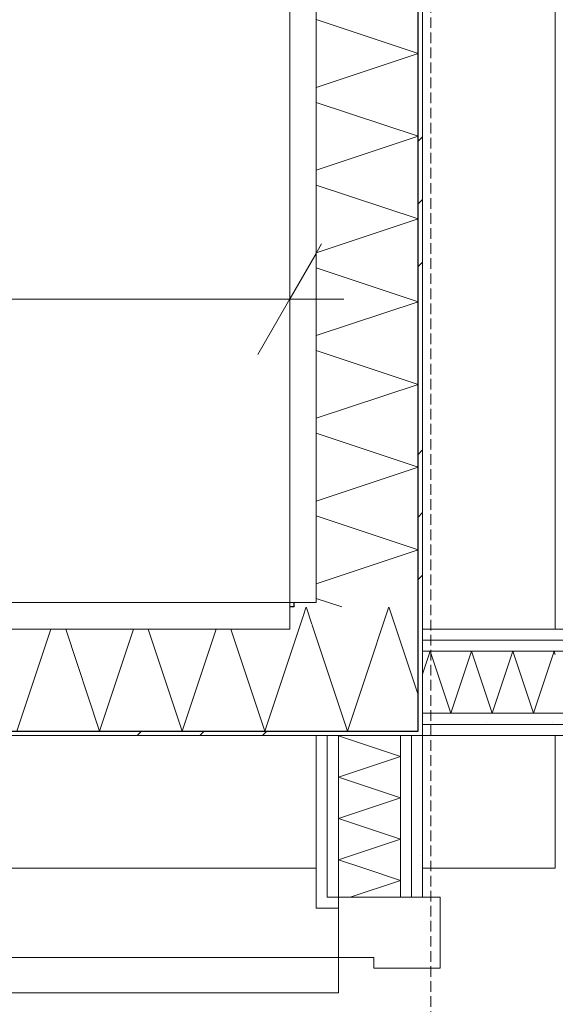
# Model space of a CAD drawing. Extents: x -7314 to 11761, y 144 to 9383.
# Tile 107 of 193: x 1988 to 2048, y 7878 to 7989. Entities that reach past the tile are written whole.
import ezdxf
from ezdxf.xclip import XClip

# ---------------------------------------------------------------- set-up
doc = ezdxf.new("R2010")
doc.units = 0
doc.header["$MEASUREMENT"] = 0
doc.header["$XCLIPFRAME"] = 0
doc.linetypes.add('Krawędzie ukryte', pattern=[68, 48, -20])
doc.linetypes.add('Wipeout_Contour', pattern=[20000, 0, -20000])
for name, color, linetype in [('FORMA - Arch 01 - 220-A Ściany', 7, 'Continuous'), ('FORMA - Arch 01 - 410-K Osie', 7, 'Continuous'), ('FORMA - Arch 02 - Strefy', 7, 'Continuous'), ('FORMA - Arch 02 - Ściany zewnętrzne', 7, 'Continuous'), ('FORMA - Arch 04 - Wymiary ogólne', 7, 'Continuous')]:
    doc.layers.add(name, color=color, linetype=linetype)
doc.styles.add('STYL_AUTOMATYCZNY_2', font='arial.ttf')
pattern_1 = [(45, (4185.3, -5972.398), (-17.67767, 17.67767), []), (45, (4181.764, -5968.863), (-17.67767, 17.67767), []), (45, (4178.229, -5965.327), (-17.67767, 17.67767), [])]
pattern_2 = [(0, (4185.3, -5972.398), (0, 7.5), [0, -7.5])]

# ---------------------------------------------------------------- blocks, each defined once
blk = doc.blocks.new('*X26')
at = {"layer": 'FORMA - Arch 01 - 220-A Ściany', "color": 7, "linetype": 'Continuous', "lineweight": 5, "ltscale": 0.025}
for p, q in [((2019.63, 7922.12), (2019.97, 7923.14)), ((2019.97, 7923.14), (2020.65, 7921.09)), ((2026.63, 7915.12), (2029.3, 7923.14)), ((2029.3, 7923.14), (2032.6, 7913.24))]:
    blk.add_line(p, q, dxfattribs=at)
blk = doc.blocks.new('*X27')
at = {"layer": 'FORMA - Arch 01 - 220-A Ściany', "color": 7, "linetype": 'Continuous', "lineweight": 5, "ltscale": 0.025}
for p, q in [((2018.6, 7919.05), (2019.63, 7922.12)), ((2020.65, 7921.09), (2024.63, 7909.14)), ((2024.63, 7909.14), (2026.63, 7915.12))]:
    blk.add_line(p, q, dxfattribs=at)
blk = doc.blocks.new('*X30')
at = {"layer": 'FORMA - Arch 01 - 220-A Ściany', "color": 7, "linetype": 'Continuous', "lineweight": 5, "ltscale": 0.025}
for p, q in [((1987.3, 7909.14), (1991.13, 7920.64)), ((1992.8, 7920.64), (1996.63, 7909.14)), ((1996.63, 7909.14), (2000.47, 7920.64)), ((2002.13, 7920.64), (2005.97, 7909.14)), ((2005.97, 7909.14), (2009.8, 7920.64)), ((2011.47, 7920.64), (2015.3, 7909.14)), ((2015.3, 7909.14), (2018.6, 7919.05))]:
    blk.add_line(p, q, dxfattribs=at)
blk = doc.blocks.new('*X92')
at = {"layer": 'FORMA - Arch 01 - 220-A Ściany', "color": 7, "linetype": 'Continuous', "lineweight": 5, "ltscale": 0.025}
for p, q in [((2023.72, 7908.64), (2023.6, 7908.6)), ((2023.6, 7908.6), (2030.6, 7906.27)), ((2030.6, 7906.27), (2023.6, 7903.94)), ((2023.6, 7903.94), (2030.6, 7901.6)), ((2030.6, 7901.6), (2023.6, 7899.27)), ((2023.6, 7899.27), (2030.6, 7896.94)), ((2030.6, 7896.94), (2023.6, 7894.6)), ((2023.6, 7894.6), (2026.49, 7893.64))]:
    blk.add_line(p, q, dxfattribs=at)
blk = doc.blocks.new('*X99')
at = {"layer": 'FORMA - Arch 01 - 220-A Ściany', "color": 7, "linetype": 'Continuous', "lineweight": 5, "ltscale": 0.025}
for p, q in [((2026.49, 7893.64), (2030.6, 7892.27)), ((2030.6, 7892.27), (2024.92, 7890.38))]:
    blk.add_line(p, q, dxfattribs=at)
blk = doc.blocks.new('*X100')
at = {"layer": 'FORMA - Arch 01 - 220-A Ściany', "color": 7, "linetype": 'Continuous', "lineweight": 5, "ltscale": 0.025}
for p, q in [((2033.1, 7915.55), (2033.97, 7918.14)), ((2033.97, 7918.14), (2036.3, 7911.14)), ((2036.3, 7911.14), (2038.63, 7918.14)), ((2038.63, 7918.14), (2040.97, 7911.14)), ((2040.97, 7911.14), (2043.3, 7918.14)), ((2043.3, 7918.14), (2045.63, 7911.14)), ((2045.63, 7911.14), (2047.97, 7918.14)), ((2047.97, 7918.14), (2048.1, 7917.74))]:
    blk.add_line(p, q, dxfattribs=at)
blk = doc.blocks.new('*X351')
at = {"layer": 'FORMA - Arch 01 - 220-A Ściany', "color": 7, "linetype": 'Continuous', "lineweight": 5, "ltscale": 0.025}
for p, q in [((2021.1, 7989.44), (2032.6, 7985.6)), ((2032.6, 7985.6), (2021.1, 7981.77)), ((2021.1, 7980.1), (2032.6, 7976.27)), ((2032.6, 7976.27), (2021.1, 7972.44)), ((2021.1, 7970.77), (2032.6, 7966.94)), ((2032.6, 7966.94), (2021.1, 7963.1)), ((2021.1, 7961.44), (2032.6, 7957.6)), ((2032.6, 7957.6), (2021.1, 7953.77)), ((2021.1, 7952.1), (2032.6, 7948.27)), ((2032.6, 7948.27), (2021.1, 7944.44)), ((2021.1, 7942.77), (2032.6, 7938.94)), ((2032.6, 7938.94), (2021.1, 7935.1)), ((2021.1, 7933.44), (2032.6, 7929.6)), ((2032.6, 7929.6), (2021.1, 7925.77)), ((2021.1, 7924.1), (2023.99, 7923.14))]:
    blk.add_line(p, q, dxfattribs=at)
blk = doc.blocks.new('Rysunek_1_1', base_point=(4185.3, -5972.4))
at = {"layer": 'FORMA - Arch 01 - 220-A Ściany', "color": 7, "linetype": 'Continuous', "lineweight": 13, "ltscale": 0.025}
blk.add_arc((2023.6, 7883.58), 92.4, 180, 270, dxfattribs=at)
at = {"color": 254, "linetype": 'Wipeout_Contour', "lineweight": 0, "ltscale": 24529.928118}
blk.add_wipeout([(2018.6, 7923.64), (2018.1, 7923.64), (2018.6, 7923.14)], dxfattribs=at).dxf.layer = 'FORMA - Arch 01 - 220-A Ściany'
at = {"color": 254, "linetype": 'Wipeout_Contour', "lineweight": 0, "ltscale": 41761.403087}
blk.add_wipeout([(2412.21, 8071.66), (2412.21, 8139.9), (2033.1, 8139.9), (2033.1, 7920.64), (2412.21, 7920.64)], dxfattribs=at).dxf.layer = 'FORMA - Arch 02 - Strefy'
at = {"color": 254, "linetype": 'Wipeout_Contour', "lineweight": 0, "ltscale": 32564.192828}
blk.add_wipeout([(2033.1, 7750.58), (2412.21, 7750.58), (2412.21, 7908.64), (2033.1, 7908.64)], dxfattribs=at).dxf.layer = 'FORMA - Arch 02 - Strefy'
at = {"layer": 'FORMA - Arch 01 - 220-A Ściany', "linetype": 'Continuous', "lineweight": 5}
h = blk.add_hatch(dxfattribs=at)
h.set_pattern_fill('Aluminium_0001', style=0, pattern_type=2)
h.set_pattern_definition(pattern_1)
h.paths.add_polyline_path([(2018.6, 7923.64), (2018.1, 7923.64), (2018.6, 7923.14)])
at = {"color": 254, "linetype": 'Wipeout_Contour', "lineweight": 0, "ltscale": 24498.568442}
blk.add_wipeout([(2033.1, 7909.14), (2032.6, 7909.14), (2033.1, 7908.64)], dxfattribs=at).dxf.layer = 'FORMA - Arch 01 - 220-A Ściany'
at = {"layer": 'FORMA - Arch 01 - 220-A Ściany', "linetype": 'Continuous', "lineweight": 5}
h = blk.add_hatch(dxfattribs=at)
h.set_pattern_fill('Aluminium_0001', style=0, pattern_type=2)
h.set_pattern_definition(pattern_1)
h.paths.add_polyline_path([(2033.1, 7909.14), (2032.6, 7909.14), (2033.1, 7908.64)])
at = {"color": 254, "linetype": 'Wipeout_Contour', "lineweight": 0, "ltscale": 24522.456988}
blk.add_wipeout([(2032.6, 7923.14), (2018.6, 7923.14), (2032.6, 7909.14)], dxfattribs=at).dxf.layer = 'FORMA - Arch 01 - 220-A Ściany'
at = {"color": 7, "linetype": 'Continuous', "lineweight": 13, "ltscale": 0.025}
blk.add_blockref('*X26', (0, 0), dxfattribs=at)
at = {"color": 254, "linetype": 'Wipeout_Contour', "lineweight": 0, "ltscale": 24528.597963}
blk.add_wipeout([(2018.1, 7923.64), (2018.1, 7923.14), (2018.6, 7923.14)], dxfattribs=at).dxf.layer = 'FORMA - Arch 01 - 220-A Ściany'
at = {"color": 254, "linetype": 'Wipeout_Contour', "lineweight": 0, "ltscale": 24497.240135}
blk.add_wipeout([(2032.6, 7909.14), (2032.6, 7908.64), (2033.1, 7908.64)], dxfattribs=at).dxf.layer = 'FORMA - Arch 01 - 220-A Ściany'
at = {"layer": 'FORMA - Arch 01 - 220-A Ściany', "linetype": 'Continuous', "lineweight": 5}
h = blk.add_hatch(dxfattribs=at)
h.set_pattern_fill('Aluminium_0001', style=0, pattern_type=2)
h.set_pattern_definition(pattern_1)
h.paths.add_polyline_path([(2018.1, 7923.64), (2018.1, 7923.14), (2018.6, 7923.14)])
h = blk.add_hatch(dxfattribs=at)
h.set_pattern_fill('Aluminium_0001', style=0, pattern_type=2)
h.set_pattern_definition(pattern_1)
h.paths.add_polyline_path([(2032.6, 7909.14), (2032.6, 7908.64), (2033.1, 7908.64)])
at = {"color": 254, "linetype": 'Wipeout_Contour', "lineweight": 0, "ltscale": 32463.19825}
blk.add_wipeout([(1582.7, 7909.14), (1582.7, 7908.64), (2032.6, 7908.64), (2032.6, 7909.14)], dxfattribs=at).dxf.layer = 'FORMA - Arch 01 - 220-A Ściany'
at = {"layer": 'FORMA - Arch 01 - 220-A Ściany', "linetype": 'Continuous', "lineweight": 5}
h = blk.add_hatch(dxfattribs=at)
h.set_pattern_fill('Aluminium_0001', style=0, pattern_type=2)
h.set_pattern_definition(pattern_1)
h.paths.add_polyline_path([(1582.7, 7909.14), (1582.7, 7908.64), (2032.6, 7908.64), (2032.6, 7909.14)])
at = {"color": 254, "linetype": 'Wipeout_Contour', "lineweight": 0, "ltscale": 24504.702549}
blk.add_wipeout([(2018.6, 7923.14), (2018.6, 7909.14), (2032.6, 7909.14)], dxfattribs=at).dxf.layer = 'FORMA - Arch 01 - 220-A Ściany'
at = {"layer": 'FORMA - Arch 01 - 220-A Ściany', "color": 7, "linetype": 'Continuous', "lineweight": 25, "ltscale": 0.025}
blk.add_line((2032.6, 7909.14), (2032.6, 7923.14), dxfattribs=at)
at = {"layer": 'FORMA - Arch 01 - 220-A Ściany', "color": 7, "linetype": 'Continuous', "lineweight": 15, "ltscale": 0.025, "flags": 128}
blk.add_lwpolyline([(2033.1, 7908.64), (2033.1, 7909.14)], dxfattribs=at)
at = {"color": 7, "linetype": 'Continuous', "lineweight": 13, "ltscale": 0.025}
blk.add_blockref('*X27', (0, 0), dxfattribs=at)
at = {"color": 254, "linetype": 'Wipeout_Contour', "lineweight": 0, "ltscale": 56900.43564}
blk.add_wipeout([(1582.7, 7920.64), (1582.7, 7911.64), (1582.7, 7909.14), (2018.6, 7909.14), (2018.6, 7923.14), (2018.1, 7923.14), (2018.1, 7920.64)], dxfattribs=at).dxf.layer = 'FORMA - Arch 01 - 220-A Ściany'
at = {"color": 254, "linetype": 'Wipeout_Contour', "lineweight": 0, "ltscale": 32714.706557}
blk.add_wipeout([(2048.1, 7919.39), (2048.1, 7920.64), (2033.1, 7920.64), (2033.1, 7919.39)], dxfattribs=at).dxf.layer = 'FORMA - Arch 01 - 220-A Ściany'
at = {"layer": 'FORMA - Arch 01 - 220-A Ściany', "linetype": 'Continuous', "lineweight": 5}
h = blk.add_hatch(dxfattribs=at)
h.set_pattern_fill('Gips_0001', style=0, pattern_type=2)
h.set_pattern_definition(pattern_2)
h.paths.add_polyline_path([(2048.1, 7919.39), (2048.1, 7920.64), (2033.1, 7920.64), (2033.1, 7919.39)])
at = {"layer": 'FORMA - Arch 01 - 220-A Ściany', "color": 7, "linetype": 'Continuous', "lineweight": 25, "ltscale": 0.025}
for p, q in [((1582.7, 7909.14), (2018.6, 7909.14)), ((2018.6, 7909.14), (2032.6, 7909.14))]:
    blk.add_line(p, q, dxfattribs=at)
at = {"layer": 'FORMA - Arch 01 - 220-A Ściany', "color": 7, "linetype": 'Continuous', "lineweight": 15, "ltscale": 0.025, "flags": 128}
blk.add_lwpolyline([(1582.7, 7908.64), (2033.1, 7908.64)], dxfattribs=at)
at = {"color": 7, "linetype": 'Continuous', "lineweight": 13, "ltscale": 0.025}
blk.add_blockref('*X30', (0, 0), dxfattribs=at)
at = {"color": 254, "linetype": 'Wipeout_Contour', "lineweight": 0, "ltscale": 32296.366219}
blk.add_wipeout([(899.54, 7923.64), (899.54, 7920.64), (2018.1, 7920.64), (2018.1, 7923.64)], dxfattribs=at).dxf.layer = 'FORMA - Arch 01 - 220-A Ściany'
at = {"color": 254, "linetype": 'Wipeout_Contour', "lineweight": 0, "ltscale": 32709.864712}
blk.add_wipeout([(2048.1, 7918.14), (2048.1, 7919.39), (2033.1, 7919.39), (2033.1, 7918.14)], dxfattribs=at).dxf.layer = 'FORMA - Arch 01 - 220-A Ściany'
at = {"color": 254, "linetype": 'Wipeout_Contour', "lineweight": 0, "ltscale": 32622.790041}
blk.add_wipeout([(2022.35, 7908.64), (2021.1, 7908.64), (2021.1, 7893.64), (2022.35, 7893.64)], dxfattribs=at).dxf.layer = 'FORMA - Arch 01 - 220-A Ściany'
at = {"layer": 'FORMA - Arch 01 - 220-A Ściany', "linetype": 'Continuous', "lineweight": 5}
h = blk.add_hatch(dxfattribs=at)
h.set_pattern_fill('Gips_0001', style=0, pattern_type=2)
h.set_pattern_definition(pattern_2)
h.paths.add_polyline_path([(2048.1, 7918.14), (2048.1, 7919.39), (2033.1, 7919.39), (2033.1, 7918.14)])
h = blk.add_hatch(dxfattribs=at)
h.set_pattern_fill('Gips_0001', style=0, pattern_type=2)
h.set_pattern_definition(pattern_2)
h.paths.add_polyline_path([(2022.35, 7908.64), (2021.1, 7908.64), (2021.1, 7893.64), (2022.35, 7893.64)])
at = {"layer": 'FORMA - Arch 01 - 220-A Ściany', "color": 7, "linetype": 'Continuous', "lineweight": 18, "ltscale": 0.025}
for p in [(2018.1, 7923.64), (1582.7, 7920.64)]:
    blk.add_line(p, (2018.1, 7920.64), dxfattribs=at)
at = {"layer": 'FORMA - Arch 01 - 220-A Ściany', "color": 7, "linetype": 'Continuous', "lineweight": 25, "ltscale": 0.025}
for q in [(2018.6, 7923.64), (2018.1, 7923.14)]:
    blk.add_line((2018.6, 7923.14), q, dxfattribs=at)
at = {"color": 254, "linetype": 'Wipeout_Contour', "lineweight": 0, "ltscale": 32296.366219}
blk.add_wipeout([(899.54, 7923.64), (899.54, 7920.64), (2018.1, 7920.64), (2018.1, 7923.64)], dxfattribs=at).dxf.layer = 'FORMA - Arch 01 - 220-A Ściany'
at = {"color": 254, "linetype": 'Wipeout_Contour', "lineweight": 0, "ltscale": 32753.989717}
blk.add_wipeout([(2110.71, 7920.64), (2048.1, 7920.64), (2048.1, 7919.39), (2110.71, 7919.39)], dxfattribs=at).dxf.layer = 'FORMA - Arch 01 - 220-A Ściany'
at = {"color": 254, "linetype": 'Wipeout_Contour', "lineweight": 0, "ltscale": 32693.886972}
blk.add_wipeout([(2048.1, 7911.14), (2048.1, 7918.14), (2033.1, 7918.14), (2033.1, 7911.14)], dxfattribs=at).dxf.layer = 'FORMA - Arch 01 - 220-A Ściany'
at = {"color": 254, "linetype": 'Wipeout_Contour', "lineweight": 0, "ltscale": 32624.029858}
blk.add_wipeout([(2023.6, 7908.64), (2022.35, 7908.64), (2022.35, 7893.64), (2023.6, 7893.64)], dxfattribs=at).dxf.layer = 'FORMA - Arch 01 - 220-A Ściany'
at = {"layer": 'FORMA - Arch 01 - 220-A Ściany', "linetype": 'Continuous', "lineweight": 5}
h = blk.add_hatch(dxfattribs=at)
h.set_pattern_fill('Gips_0001', style=0, pattern_type=2)
h.set_pattern_definition(pattern_2)
h.paths.add_polyline_path([(2110.71, 7920.64), (2048.1, 7920.64), (2048.1, 7919.39), (2110.71, 7919.39)])
h = blk.add_hatch(dxfattribs=at)
h.set_pattern_fill('Gips_0001', style=0, pattern_type=2)
h.set_pattern_definition(pattern_2)
h.paths.add_polyline_path([(2023.6, 7908.64), (2022.35, 7908.64), (2022.35, 7893.64), (2023.6, 7893.64)])
at = {"layer": 'FORMA - Arch 01 - 220-A Ściany', "color": 7, "linetype": 'Continuous', "lineweight": 13, "ltscale": 0.025}
blk.add_line((899.54, 7923.64), (2018.1, 7923.64), dxfattribs=at)
at = {"layer": 'FORMA - Arch 01 - 220-A Ściany', "color": 7, "linetype": 'Continuous', "lineweight": 18, "ltscale": 0.025, "flags": 128}
blk.add_lwpolyline([(899.54, 7923.64), (899.54, 7920.64), (2018.1, 7920.64), (2018.1, 7923.64)], close=True, dxfattribs=at)
at = {"layer": 'FORMA - Arch 01 - 220-A Ściany', "color": 7, "linetype": 'Continuous', "lineweight": 15, "ltscale": 0.025, "flags": 128}
for points in [[(2110.71, 7920.64), (2048.1, 7920.64)], [(2022.35, 7908.64), (2021.1, 7908.64)]]:
    blk.add_lwpolyline(points, dxfattribs=at)
at = {"layer": 'FORMA - Arch 02 - Ściany zewnętrzne', "color": 7, "linetype": 'Continuous', "lineweight": 15, "ltscale": 0.025}
blk.add_line((2048.1, 7920.64), (2033.1, 7920.64), dxfattribs=at)
at = {"color": 7, "linetype": 'Continuous', "lineweight": 13, "ltscale": 0.025}
blk.add_blockref('*X100', (0, 0), dxfattribs=at)
at = {"color": 254, "linetype": 'Wipeout_Contour', "lineweight": 0, "ltscale": 32749.153677}
blk.add_wipeout([(2048.1, 7918.14), (2110.71, 7918.14), (2110.71, 7919.39), (2048.1, 7919.39)], dxfattribs=at).dxf.layer = 'FORMA - Arch 01 - 220-A Ściany'
at = {"color": 254, "linetype": 'Wipeout_Contour', "lineweight": 0, "ltscale": 32677.909729}
blk.add_wipeout([(2048.1, 7909.89), (2048.1, 7911.14), (2033.1, 7911.14), (2033.1, 7909.89)], dxfattribs=at).dxf.layer = 'FORMA - Arch 01 - 220-A Ściany'
at = {"color": 254, "linetype": 'Wipeout_Contour', "lineweight": 0, "ltscale": 32628.128913}
blk.add_wipeout([(2030.6, 7908.64), (2023.6, 7908.64), (2023.6, 7893.64), (2030.6, 7893.64)], dxfattribs=at).dxf.layer = 'FORMA - Arch 01 - 220-A Ściany'
at = {"color": 254, "linetype": 'Wipeout_Contour', "lineweight": 0, "ltscale": 32587.401093}
blk.add_wipeout([(2022.35, 7893.64), (2021.1, 7893.64), (2021.1, 7890.38), (2022.35, 7890.38)], dxfattribs=at).dxf.layer = 'FORMA - Arch 01 - 220-A Ściany'
at = {"layer": 'FORMA - Arch 01 - 220-A Ściany', "linetype": 'Continuous', "lineweight": 5}
h = blk.add_hatch(dxfattribs=at)
h.set_pattern_fill('Gips_0001', style=0, pattern_type=2)
h.set_pattern_definition(pattern_2)
h.paths.add_polyline_path([(2048.1, 7918.14), (2110.71, 7918.14), (2110.71, 7919.39), (2048.1, 7919.39)])
h = blk.add_hatch(dxfattribs=at)
h.set_pattern_fill('Gips_0001', style=0, pattern_type=2)
h.set_pattern_definition(pattern_2)
h.paths.add_polyline_path([(2048.1, 7909.89), (2048.1, 7911.14), (2033.1, 7911.14), (2033.1, 7909.89)])
h = blk.add_hatch(dxfattribs=at)
h.set_pattern_fill('Gips_0001', style=0, pattern_type=2)
h.set_pattern_definition(pattern_2)
h.paths.add_polyline_path([(2022.35, 7893.64), (2021.1, 7893.64), (2021.1, 7890.38), (2022.35, 7890.38)])
at = {"layer": 'FORMA - Arch 01 - 220-A Ściany', "color": 7, "linetype": 'Continuous', "lineweight": 13, "ltscale": 0.025}
blk.add_line((2110.71, 7919.39), (2048.1, 7919.39), dxfattribs=at)
at = {"layer": 'FORMA - Arch 01 - 220-A Ściany', "color": 7, "linetype": 'Continuous', "lineweight": 15, "ltscale": 0.025, "flags": 128}
blk.add_lwpolyline([(2023.6, 7908.64), (2022.35, 7908.64)], dxfattribs=at)
at = {"layer": 'FORMA - Arch 02 - Ściany zewnętrzne', "color": 7, "linetype": 'Continuous', "lineweight": 13, "ltscale": 0.025}
blk.add_line((2048.1, 7919.39), (2033.1, 7919.39), dxfattribs=at)
at = {"layer": 'FORMA - Arch 02 - Ściany zewnętrzne', "color": 7, "linetype": 'Continuous', "lineweight": 15, "ltscale": 0.025}
blk.add_line((2021.1, 7908.64), (2021.1, 7893.64), dxfattribs=at)
at = {"color": 7, "linetype": 'Continuous', "lineweight": 13, "ltscale": 0.025}
blk.add_blockref('*X92', (0, 0), dxfattribs=at)
at = {"color": 254, "linetype": 'Wipeout_Contour', "lineweight": 0, "ltscale": 32632.230681}
blk.add_wipeout([(2031.85, 7908.64), (2030.6, 7908.64), (2030.6, 7893.64), (2031.85, 7893.64)], dxfattribs=at).dxf.layer = 'FORMA - Arch 01 - 220-A Ściany'
at = {"color": 254, "linetype": 'Wipeout_Contour', "lineweight": 0, "ltscale": 32588.642255}
blk.add_wipeout([(2022.35, 7893.64), (2022.35, 7890.38), (2023.6, 7890.38), (2023.6, 7893.64)], dxfattribs=at).dxf.layer = 'FORMA - Arch 01 - 220-A Ściany'
at = {"layer": 'FORMA - Arch 01 - 220-A Ściany', "linetype": 'Continuous', "lineweight": 5}
h = blk.add_hatch(dxfattribs=at)
h.set_pattern_fill('Gips_0001', style=0, pattern_type=2)
h.set_pattern_definition(pattern_2)
h.paths.add_polyline_path([(2031.85, 7908.64), (2030.6, 7908.64), (2030.6, 7893.64), (2031.85, 7893.64)])
h = blk.add_hatch(dxfattribs=at)
h.set_pattern_fill('Gips_0001', style=0, pattern_type=2)
h.set_pattern_definition(pattern_2)
h.paths.add_polyline_path([(2022.35, 7893.64), (2022.35, 7890.38), (2023.6, 7890.38), (2023.6, 7893.64)])
at = {"layer": 'FORMA - Arch 01 - 220-A Ściany', "color": 7, "linetype": 'Continuous', "lineweight": 15, "ltscale": 0.025, "flags": 128}
blk.add_lwpolyline([(2030.6, 7908.64), (2023.6, 7908.64)], dxfattribs=at)
at = {"layer": 'FORMA - Arch 02 - Ściany zewnętrzne', "color": 7, "linetype": 'Continuous', "lineweight": 13, "ltscale": 0.025}
blk.add_line((2022.35, 7893.64), (2022.35, 7908.64), dxfattribs=at)
at = {"color": 254, "linetype": 'Wipeout_Contour', "lineweight": 0, "ltscale": 32633.475961}
blk.add_wipeout([(2033.1, 7908.64), (2031.85, 7908.64), (2031.85, 7893.64), (2033.1, 7893.64)], dxfattribs=at).dxf.layer = 'FORMA - Arch 01 - 220-A Ściany'
at = {"layer": 'FORMA - Arch 01 - 220-A Ściany', "linetype": 'Continuous', "lineweight": 5}
h = blk.add_hatch(dxfattribs=at)
h.set_pattern_fill('Gips_0001', style=0, pattern_type=2)
h.set_pattern_definition(pattern_2)
h.paths.add_polyline_path([(2033.1, 7908.64), (2031.85, 7908.64), (2031.85, 7893.64), (2033.1, 7893.64)])
at = {"layer": 'FORMA - Arch 01 - 220-A Ściany', "color": 7, "linetype": 'Continuous', "lineweight": 15, "ltscale": 0.025, "flags": 128}
for points in [[(2031.85, 7908.64), (2030.6, 7908.64)], [(2033.1, 7908.64), (2031.85, 7908.64)]]:
    blk.add_lwpolyline(points, dxfattribs=at)
at = {"color": 254, "linetype": 'Wipeout_Contour', "lineweight": 0, "ltscale": 32598.098608}
blk.add_wipeout([(2033.1, 7893.64), (2031.85, 7893.64), (2031.85, 7890.38), (2033.1, 7890.38)], dxfattribs=at).dxf.layer = 'FORMA - Arch 01 - 220-A Ściany'
at = {"layer": 'FORMA - Arch 01 - 220-A Ściany', "linetype": 'Continuous', "lineweight": 5}
h = blk.add_hatch(dxfattribs=at)
h.set_pattern_fill('Gips_0001', style=0, pattern_type=2)
h.set_pattern_definition(pattern_2)
h.paths.add_polyline_path([(2033.1, 7893.64), (2031.85, 7893.64), (2031.85, 7890.38), (2033.1, 7890.38)])
at = {"layer": 'FORMA - Arch 01 - 220-A Ściany', "color": 7, "linetype": 'Continuous', "lineweight": 15, "ltscale": 0.025, "flags": 128}
blk.add_lwpolyline([(2033.1, 7890.38), (2033.1, 7893.64)], dxfattribs=at)
at = {"layer": 'FORMA - Arch 02 - Ściany zewnętrzne', "color": 7, "linetype": 'Continuous', "lineweight": 15, "ltscale": 0.025}
blk.add_line((2033.1, 7893.64), (2033.1, 7908.64), dxfattribs=at)
at = {"color": 254, "linetype": 'Wipeout_Contour', "lineweight": 0, "ltscale": 32673.068246}
blk.add_wipeout([(2048.1, 7908.64), (2048.1, 7909.89), (2033.1, 7909.89), (2033.1, 7908.64)], dxfattribs=at).dxf.layer = 'FORMA - Arch 01 - 220-A Ściany'
at = {"color": 254, "linetype": 'Wipeout_Contour', "lineweight": 0, "ltscale": 32596.851975}
blk.add_wipeout([(2030.6, 7893.64), (2030.6, 7890.38), (2031.85, 7890.38), (2031.85, 7893.64)], dxfattribs=at).dxf.layer = 'FORMA - Arch 01 - 220-A Ściany'
at = {"layer": 'FORMA - Arch 01 - 220-A Ściany', "linetype": 'Continuous', "lineweight": 5}
h = blk.add_hatch(dxfattribs=at)
h.set_pattern_fill('Gips_0001', style=0, pattern_type=2)
h.set_pattern_definition(pattern_2)
h.paths.add_polyline_path([(2048.1, 7908.64), (2048.1, 7909.89), (2033.1, 7909.89), (2033.1, 7908.64)])
h = blk.add_hatch(dxfattribs=at)
h.set_pattern_fill('Gips_0001', style=0, pattern_type=2)
h.set_pattern_definition(pattern_2)
h.paths.add_polyline_path([(2030.6, 7893.64), (2030.6, 7890.38), (2031.85, 7890.38), (2031.85, 7893.64)])
at = {"layer": 'FORMA - Arch 01 - 220-A Ściany', "color": 7, "linetype": 'Continuous', "lineweight": 13, "ltscale": 0.025}
blk.add_line((2031.85, 7890.38), (2031.85, 7893.64), dxfattribs=at)
at = {"layer": 'FORMA - Arch 01 - 220-A Ściany', "color": 7, "linetype": 'Continuous', "lineweight": 15, "ltscale": 0.025}
blk.add_line((2031.85, 7890.38), (2033.1, 7890.38), dxfattribs=at)
at = {"layer": 'FORMA - Arch 01 - 220-A Ściany', "color": 7, "linetype": 'Continuous', "lineweight": 15, "ltscale": 0.025, "flags": 128}
blk.add_lwpolyline([(2033.1, 7920.64), (2033.1, 7908.64)], dxfattribs=at)
at = {"layer": 'FORMA - Arch 02 - Ściany zewnętrzne', "color": 7, "linetype": 'Continuous', "lineweight": 13, "ltscale": 0.025}
blk.add_line((2031.85, 7893.64), (2031.85, 7908.64), dxfattribs=at)
at = {"color": 254, "linetype": 'Wipeout_Contour', "lineweight": 0, "ltscale": 32712.401368}
blk.add_wipeout([(2048.1, 7909.89), (2048.1, 7908.64), (2110.71, 7908.64), (2110.71, 7909.89)], dxfattribs=at).dxf.layer = 'FORMA - Arch 01 - 220-A Ściany'
at = {"color": 254, "linetype": 'Wipeout_Contour', "lineweight": 0, "ltscale": 32592.745758}
blk.add_wipeout([(2023.6, 7893.64), (2023.6, 7890.38), (2030.6, 7890.38), (2030.6, 7893.64)], dxfattribs=at).dxf.layer = 'FORMA - Arch 01 - 220-A Ściany'
at = {"layer": 'FORMA - Arch 01 - 220-A Ściany', "linetype": 'Continuous', "lineweight": 5}
h = blk.add_hatch(dxfattribs=at)
h.set_pattern_fill('Gips_0001', style=0, pattern_type=2)
h.set_pattern_definition(pattern_2)
h.paths.add_polyline_path([(2048.1, 7909.89), (2048.1, 7908.64), (2110.71, 7908.64), (2110.71, 7909.89)])
at = {"layer": 'FORMA - Arch 01 - 220-A Ściany', "color": 7, "linetype": 'Continuous', "lineweight": 13, "ltscale": 0.025}
blk.add_line((2030.6, 7890.38), (2030.6, 7893.64), dxfattribs=at)
at = {"layer": 'FORMA - Arch 01 - 220-A Ściany', "color": 7, "linetype": 'Continuous', "lineweight": 15, "ltscale": 0.025}
blk.add_line((2030.6, 7890.38), (2031.85, 7890.38), dxfattribs=at)
at = {"layer": 'FORMA - Arch 01 - 220-A Ściany', "color": 7, "linetype": 'Continuous', "lineweight": 15, "ltscale": 0.025, "flags": 128}
blk.add_lwpolyline([(2048.1, 7908.64), (2110.71, 7908.64)], dxfattribs=at)
at = {"layer": 'FORMA - Arch 02 - Ściany zewnętrzne', "color": 7, "linetype": 'Continuous', "lineweight": 13, "ltscale": 0.025}
for p, q in [((2023.6, 7893.64), (2023.6, 7908.64)), ((2030.6, 7893.64), (2030.6, 7908.64))]:
    blk.add_line(p, q, dxfattribs=at)
at = {"layer": 'FORMA - Arch 02 - Ściany zewnętrzne', "color": 7, "linetype": 'Continuous', "lineweight": 15, "ltscale": 0.025}
blk.add_line((2033.1, 7908.64), (2048.1, 7908.64), dxfattribs=at)
at = {"color": 7, "linetype": 'Continuous', "lineweight": 13, "ltscale": 0.025}
blk.add_blockref('*X99', (0, 0), dxfattribs=at)
at = {"color": 254, "linetype": 'Wipeout_Contour', "lineweight": 0, "ltscale": 40725.182908}
blk.add_wipeout([(2021.1, 7890.38), (2021.1, 7889.13), (2023.6, 7889.13), (2023.6, 7890.38), (2022.35, 7890.38)], dxfattribs=at).dxf.layer = 'FORMA - Arch 01 - 220-A Ściany'
at = {"layer": 'FORMA - Arch 01 - 220-A Ściany', "linetype": 'Continuous', "lineweight": 5}
h = blk.add_hatch(dxfattribs=at)
h.set_pattern_fill('Gips_0001', style=0, pattern_type=2)
h.set_pattern_definition(pattern_2)
h.paths.add_polyline_path([(2021.1, 7890.38), (2021.1, 7889.13), (2023.6, 7889.13), (2023.6, 7890.38), (2022.35, 7890.38)])
at = {"layer": 'FORMA - Arch 01 - 220-A Ściany', "color": 7, "linetype": 'Continuous', "lineweight": 13, "ltscale": 0.025}
for p, q in [((2022.35, 7893.64), (2022.35, 7890.38)), ((2023.6, 7893.64), (2023.6, 7890.38)), ((2022.35, 7890.38), (2023.6, 7890.38))]:
    blk.add_line(p, q, dxfattribs=at)
at = {"layer": 'FORMA - Arch 01 - 220-A Ściany', "color": 7, "linetype": 'Continuous', "lineweight": 15, "ltscale": 0.025}
for p, q in [((2021.1, 7890.38), (2021.1, 7889.13)), ((2021.1, 7890.38), (2021.1, 7889.13)), ((2023.6, 7890.38), (2023.6, 7889.13)), ((2023.6, 7890.38), (2030.6, 7890.38)), ((2023.6, 7889.13), (2021.1, 7889.13))]:
    blk.add_line(p, q, dxfattribs=at)
at = {"layer": 'FORMA - Arch 01 - 220-A Ściany', "color": 7, "linetype": 'Continuous', "lineweight": 15, "ltscale": 0.025, "flags": 128}
blk.add_lwpolyline([(2021.1, 7893.64), (2021.1, 7890.38)], dxfattribs=at)
at = {"color": 254, "linetype": 'Wipeout_Contour', "lineweight": 0, "ltscale": 32717.237034}
blk.add_wipeout([(2048.1, 7909.89), (2110.71, 7909.89), (2110.71, 7911.14), (2048.1, 7911.14)], dxfattribs=at).dxf.layer = 'FORMA - Arch 01 - 220-A Ściany'
at = {"color": 254, "linetype": 'Wipeout_Contour', "lineweight": 0, "ltscale": 24490.698718}
blk.add_wipeout([(2048.1, 7908.64), (2033.1, 7908.64), (2048.1, 7893.64)], dxfattribs=at).dxf.layer = 'FORMA - Arch 02 - Ściany zewnętrzne'
at = {"layer": 'FORMA - Arch 01 - 220-A Ściany', "linetype": 'Continuous', "lineweight": 5}
h = blk.add_hatch(dxfattribs=at)
h.set_pattern_fill('Gips_0001', style=0, pattern_type=2)
h.set_pattern_definition(pattern_2)
h.paths.add_polyline_path([(2048.1, 7909.89), (2110.71, 7909.89), (2110.71, 7911.14), (2048.1, 7911.14)])
at = {"layer": 'FORMA - Arch 01 - 220-A Ściany', "color": 7, "linetype": 'Continuous', "lineweight": 13, "ltscale": 0.025}
blk.add_line((2048.1, 7909.89), (2110.71, 7909.89), dxfattribs=at)
at = {"layer": 'FORMA - Arch 02 - Ściany zewnętrzne', "color": 7, "linetype": 'Continuous', "lineweight": 13, "ltscale": 0.025}
blk.add_line((2048.1, 7909.89), (2033.1, 7909.89), dxfattribs=at)
at = {"color": 254, "linetype": 'Wipeout_Contour', "lineweight": 0, "ltscale": 48852.855261}
blk.add_wipeout([(2035.1, 7890.38), (2023.6, 7890.38), (2023.6, 7883.58), (2027.6, 7883.58), (2027.6, 7882.38), (2035.1, 7882.38)], dxfattribs=at).dxf.layer = 'FORMA - Arch 01 - 220-A Ściany'
at = {"color": 254, "linetype": 'Wipeout_Contour', "lineweight": 0, "ltscale": 32427.27376}
blk.add_wipeout([(2021.1, 7908.64), (1582.7, 7908.64), (1582.7, 7893.64), (2021.1, 7893.64)], dxfattribs=at).dxf.layer = 'FORMA - Arch 02 - Ściany zewnętrzne'
at = {"color": 254, "linetype": 'Wipeout_Contour', "lineweight": 0, "ltscale": 24471.706184}
blk.add_wipeout([(2033.1, 7908.64), (2033.1, 7893.64), (2048.1, 7893.64)], dxfattribs=at).dxf.layer = 'FORMA - Arch 02 - Ściany zewnętrzne'
at = {"layer": 'FORMA - Arch 01 - 220-A Ściany', "color": 7, "linetype": 'Continuous', "lineweight": 15, "ltscale": 0.025}
for p, q in [((2035.1, 7890.38), (2023.6, 7890.38)), ((2023.6, 7890.38), (2030.6, 7890.38)), ((2023.6, 7890.38), (2030.6, 7890.38)), ((2030.6, 7890.38), (2031.85, 7890.38)), ((2030.6, 7890.38), (2031.85, 7890.38)), ((2031.85, 7890.38), (2033.1, 7890.38)), ((2031.85, 7890.38), (2033.1, 7890.38)), ((2035.1, 7882.38), (2035.1, 7890.38)), ((2023.6, 7889.13), (2021.1, 7889.13)), ((2027.6, 7883.58), (2027.6, 7882.38)), ((2027.6, 7882.38), (2035.1, 7882.38))]:
    blk.add_line(p, q, dxfattribs=at)
at = {"layer": 'FORMA - Arch 02 - Ściany zewnętrzne', "color": 7, "linetype": 'Continuous', "lineweight": 15, "ltscale": 0.025}
for p, q in [((2021.1, 7908.64), (2021.1, 7893.64)), ((2033.1, 7893.64), (2033.1, 7908.64))]:
    blk.add_line(p, q, dxfattribs=at)
at = {"layer": 'FORMA - Arch 02 - Ściany zewnętrzne', "color": 7, "linetype": 'Continuous', "lineweight": 13, "ltscale": 0.025, "flags": 128}
for points in [[(2021.1, 7908.64), (1582.7, 7908.64)], [(2048.1, 7893.64), (2048.1, 7908.64)], [(1582.7, 7893.64), (2021.1, 7893.64)], [(2033.1, 7893.64), (2048.1, 7893.64)]]:
    blk.add_lwpolyline(points, dxfattribs=at)
at = {"color": 254, "linetype": 'Wipeout_Contour', "lineweight": 0, "ltscale": 32733.195099}
blk.add_wipeout([(2048.1, 7911.14), (2110.71, 7911.14), (2110.71, 7918.14), (2048.1, 7918.14)], dxfattribs=at).dxf.layer = 'FORMA - Arch 01 - 220-A Ściany'
at = {"color": 254, "linetype": 'Wipeout_Contour', "lineweight": 0, "ltscale": 32503.869889}
blk.add_wipeout([(1931.2, 7883.58), (1931.2, 7879.58), (2023.6, 7879.58), (2023.6, 7883.58)], dxfattribs=at).dxf.layer = 'FORMA - Arch 01 - 220-A Ściany'
at = {"layer": 'FORMA - Arch 01 - 220-A Ściany', "color": 7, "linetype": 'Continuous', "lineweight": 13, "ltscale": 0.025}
for p, q in [((2110.71, 7918.14), (2048.1, 7918.14)), ((2048.1, 7911.14), (2110.71, 7911.14)), ((1931.2, 7883.58), (2023.6, 7883.58)), ((2023.6, 7883.58), (2023.6, 7879.58)), ((2023.6, 7879.58), (1931.2, 7879.58))]:
    blk.add_line(p, q, dxfattribs=at)
at = {"layer": 'FORMA - Arch 01 - 220-A Ściany', "color": 7, "linetype": 'Continuous', "lineweight": 15, "ltscale": 0.025}
for p, q in [((2023.6, 7890.38), (2023.6, 7883.58)), ((2023.6, 7883.58), (2027.6, 7883.58))]:
    blk.add_line(p, q, dxfattribs=at)
at = {"layer": 'FORMA - Arch 02 - Ściany zewnętrzne', "color": 7, "linetype": 'Continuous', "lineweight": 13, "ltscale": 0.025}
for p, q in [((2048.1, 7918.14), (2033.1, 7918.14)), ((2048.1, 7911.14), (2033.1, 7911.14))]:
    blk.add_line(p, q, dxfattribs=at)
at = {"layer": 'FORMA - Arch 01 - 220-A Ściany', "color": 7, "linetype": 'Continuous', "lineweight": 13, "insert": (1998.49, 7807.04), "char_height": 20, "attachment_point": 7, "style": 'STYL_AUTOMATYCZNY_2'}
blk.add_mtext('\\A1;{\\pql;\\pt0;\\fArial|b0|i0|c238|p0;\\W1.000000;200\\fArial|b0|i0|c238|p0;\\W1.000000;\\A1{\\H.66x;\\S^  ;}\\fArial|b0|i0|c238|p0;\\W1.000000;\\fArial|b0|i0|c238|p0;\\W1.000000;}', dxfattribs=at)
at = {"color": 254, "linetype": 'Wipeout_Contour', "lineweight": 0, "ltscale": 33819.25815}
blk.add_wipeout([(2032.6, 7909.14), (2033.1, 7909.14), (2033.1, 8503.82), (2032.6, 8503.82)], dxfattribs=at).dxf.layer = 'FORMA - Arch 01 - 220-A Ściany'
at = {"layer": 'FORMA - Arch 01 - 220-A Ściany', "linetype": 'Continuous', "lineweight": 5}
h = blk.add_hatch(dxfattribs=at)
h.set_pattern_fill('Aluminium_0001', style=0, pattern_type=2)
h.set_pattern_definition(pattern_1)
h.paths.add_polyline_path([(2032.6, 7909.14), (2033.1, 7909.14), (2033.1, 8503.82), (2032.6, 8503.82)])
at = {"layer": 'FORMA - Arch 02 - Ściany zewnętrzne', "color": 7, "linetype": 'Continuous', "lineweight": 15, "ltscale": 0.025}
blk.add_line((2033.1, 7908.64), (2048.1, 7908.64), dxfattribs=at)
at = {"color": 254, "linetype": 'Wipeout_Contour', "lineweight": 0, "ltscale": 58936.468039}
blk.add_wipeout([(2021.1, 7923.64), (2018.6, 7923.64), (2018.6, 7923.14), (2032.6, 7923.14), (2032.6, 8503.82), (2030.1, 8503.82), (2021.1, 8503.82)], dxfattribs=at).dxf.layer = 'FORMA - Arch 01 - 220-A Ściany'
at = {"layer": 'FORMA - Arch 01 - 220-A Ściany', "color": 7, "linetype": 'Continuous', "lineweight": 25, "ltscale": 0.025}
for p, q in [((2032.6, 7923.14), (2032.6, 8503.82)), ((2032.6, 7909.14), (2032.6, 7923.14))]:
    blk.add_line(p, q, dxfattribs=at)
at = {"layer": 'FORMA - Arch 01 - 220-A Ściany', "color": 7, "linetype": 'Continuous', "lineweight": 15, "ltscale": 0.025, "flags": 128}
blk.add_lwpolyline([(2033.1, 7909.14), (2033.1, 8503.82)], dxfattribs=at)
at = {"color": 7, "linetype": 'Continuous', "lineweight": 13, "ltscale": 0.025}
blk.add_blockref('*X351', (0, 0), dxfattribs=at)
at = {"color": 254, "linetype": 'Wipeout_Contour', "lineweight": 0, "ltscale": 34356.695246}
blk.add_wipeout([(2018.1, 7923.64), (2021.1, 7923.64), (2021.1, 8771.9), (2018.1, 8771.9)], dxfattribs=at).dxf.layer = 'FORMA - Arch 01 - 220-A Ściany'
at = {"color": 254, "linetype": 'Wipeout_Contour', "lineweight": 0, "ltscale": 33142.123955}
blk.add_wipeout([(2048.1, 7920.64), (2048.1, 8139.9), (2033.1, 8139.9), (2033.1, 7920.64)], dxfattribs=at).dxf.layer = 'FORMA - Arch 02 - Ściany zewnętrzne'
at = {"layer": 'FORMA - Arch 01 - 220-A Ściany', "color": 7, "linetype": 'Continuous', "lineweight": 18, "ltscale": 0.025}
for p, q in [((2021.1, 7923.64), (2021.1, 8503.82)), ((2018.1, 7923.64), (2021.1, 7923.64))]:
    blk.add_line(p, q, dxfattribs=at)
at = {"layer": 'FORMA - Arch 01 - 220-A Ściany', "color": 7, "linetype": 'Continuous', "lineweight": 25, "ltscale": 0.025}
blk.add_line((2018.6, 7923.14), (2018.6, 7923.64), dxfattribs=at)
at = {"layer": 'FORMA - Arch 01 - 410-K Osie', "color": 7, "linetype": 'Krawędzie ukryte', "lineweight": 13, "ltscale": 0.025}
blk.add_line((2034.04, 5890.7), (2034.04, 8978.35), dxfattribs=at)
at = {"layer": 'FORMA - Arch 02 - Ściany zewnętrzne', "color": 7, "linetype": 'Continuous', "lineweight": 15, "ltscale": 0.025}
blk.add_line((2048.1, 7920.64), (2033.1, 7920.64), dxfattribs=at)
at = {"layer": 'FORMA - Arch 02 - Ściany zewnętrzne', "color": 7, "linetype": 'Continuous', "lineweight": 13, "ltscale": 0.025, "flags": 128}
for points in [[(2033.1, 8139.9), (2033.1, 7920.64)], [(2048.1, 7920.64), (2048.1, 8139.9)]]:
    blk.add_lwpolyline(points, dxfattribs=at)
at = {"color": 254, "linetype": 'Wipeout_Contour', "lineweight": 0, "ltscale": 34356.695246}
blk.add_wipeout([(2018.1, 7923.64), (2021.1, 7923.64), (2021.1, 8771.9), (2018.1, 8771.9)], dxfattribs=at).dxf.layer = 'FORMA - Arch 01 - 220-A Ściany'
at = {"layer": 'FORMA - Arch 01 - 220-A Ściany', "color": 7, "linetype": 'Continuous', "lineweight": 13, "ltscale": 0.025}
blk.add_line((2018.1, 7923.64), (2018.1, 8771.9), dxfattribs=at)
at = {"layer": 'FORMA - Arch 01 - 220-A Ściany', "color": 7, "linetype": 'Continuous', "lineweight": 18, "ltscale": 0.025, "flags": 128}
blk.add_lwpolyline([(2018.1, 7923.64), (2021.1, 7923.64), (2021.1, 8771.9), (2018.1, 8771.9)], close=True, dxfattribs=at)
at = {"layer": 'FORMA - Arch 04 - Wymiary ogólne', "color": 154, "linetype": 'Continuous', "lineweight": 13, "ltscale": 0.025}
for p, q in [((2018.1, 7967.27), (2018.1, 7948.52)), ((2014.49, 7951.64), (2021.71, 7964.14)), ((2018.1, 7957.89), (899.04, 7957.89)), ((2024.21, 7957.89), (2018.1, 7957.89))]:
    blk.add_line(p, q, dxfattribs=at)
at = {"layer": 'FORMA - Arch 01 - 220-A Ściany', "color": 7, "linetype": 'Continuous', "lineweight": 13, "insert": (2013.74, 7847.04), "char_height": 20, "attachment_point": 7, "style": 'STYL_AUTOMATYCZNY_2'}
blk.add_mtext('\\A1;{\\pql;\\pt0;\\fArial|b0|i0|c238|p0;\\W1.000000;90\\fArial|b0|i0|c238|p0;\\W1.000000;\\A1{\\H.66x;\\S^  ;}\\fArial|b0|i0|c238|p0;\\W1.000000;\\fArial|b0|i0|c238|p0;\\W1.000000;}', dxfattribs=at)

msp = doc.modelspace()

# ---------------------------------------------------------------- block references
at = {"lineweight": 20}
ref = msp.add_blockref('Rysunek_1_1', (4185.29965, -5972.39804), dxfattribs=at)
XClip(ref).set_block_clipping_path([(254.0251470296, 246.5573808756), (9689.7973583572, 9358.9497337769)])

doc.saveas('drawing.dxf')
